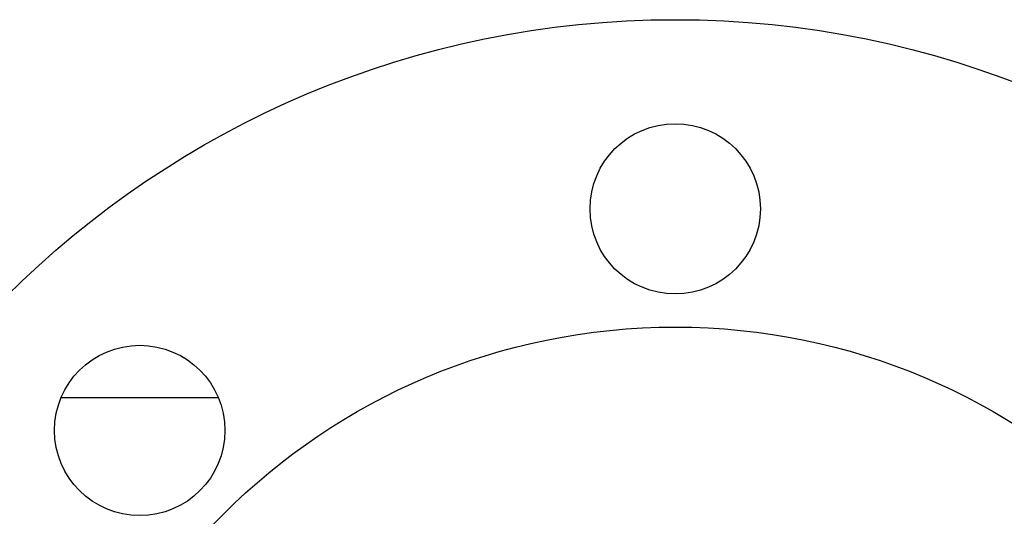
# Model space of a CAD drawing. Header units: inches. Extents: x 0 to 23760, y -13 to 16800.
# Tile 57 of 207: x 6545 to 6649, y 6454 to 6507. Entities that reach past the tile are written whole.
import ezdxf

# ---------------------------------------------------------------- set-up
doc = ezdxf.new("R2010")
doc.units = ezdxf.units.IN
doc.layers.add('254', color=7, linetype='Continuous', true_color=0xffffff)

msp = doc.modelspace()

# ---------------------------------------------------------------- linework, layer by layer
at = {"layer": '254', "color": 2, "linetype": 'Continuous', "lineweight": 25}
msp.add_line((6565.719, 6466.835), (6549.078, 6466.835), dxfattribs=at)
for centre, radius in [((6613.965, 6406.835), 100), ((6613.965, 6486.835), 9), ((6613.965, 6406.835), 67.5), ((6557.397, 6463.403), 9)]:
    msp.add_circle(centre, radius, dxfattribs=at)

doc.saveas('drawing.dxf')
